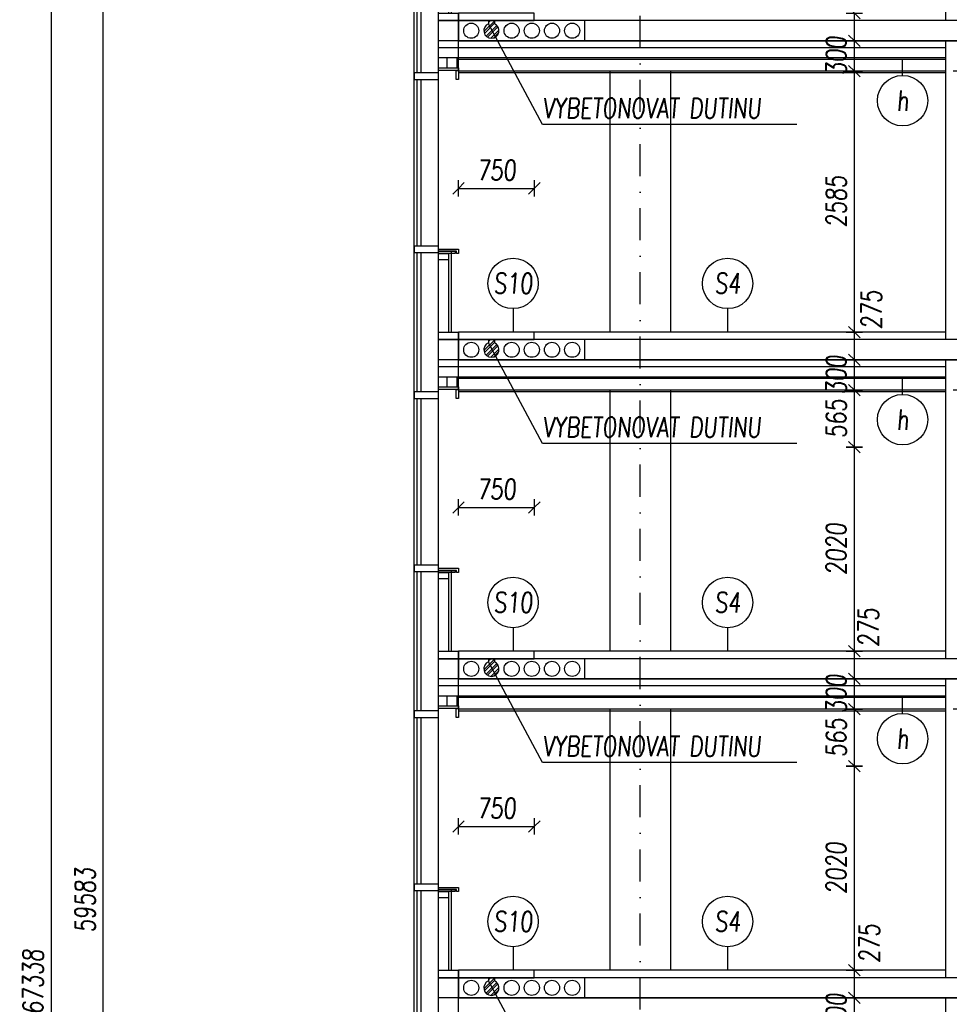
# Model space of a CAD drawing. Header units: millimetres. Extents: x -24606338 to 439687, y 151354 to 480404.
# Tile 67 of 93: x 347088 to 356301, y 219834 to 229586. Entities that reach past the tile are written whole.
import ezdxf
from ezdxf.enums import TextEntityAlignment as Align

# ---------------------------------------------------------------- set-up
doc = ezdxf.new("R2010")
doc.units = ezdxf.units.MM
doc.linetypes.add('ČERCHOVANÁ', pattern=[25.4, 12.7, -6.35, 0, -6.35])
for name, color, linetype in [('KOTY', 7, 'Continuous'), ('KOTY - FASÁDA', 7, 'Continuous'), ('NOVA', 240, 'Continuous'), ('NOVÁ INTERIERY', 240, 'Continuous'), ('OSY', 7, 'Continuous'), ('TENKA', 4, 'Continuous'), ('TLUSTA', 2, 'Continuous'), ('ŽB', 3, 'Continuous')]:
    doc.layers.add(name, color=color, linetype=linetype)
doc.styles.add('CS-ROMANS', font='romans.shx', dxfattribs={"width": 0.75, "oblique": 5})
doc.styles.add('CS-ROMANS_100', font='romans.shx', dxfattribs={"width": 0.75, "oblique": 5, "height": 200})
doc.dimstyles.new('A_KÓTA_100', dxfattribs={"dimtxt": 200, "dimasz": 4, "dimexe": 100, "dimexo": 1500, "dimgap": 80, "dimtad": 1, "dimdec": 0, "dimdsep": 46, "dimtxsty": 'CS-ROMANS_100', "dimblk": 'KOT_CARA20', "dimcen": 90, "dimse1": 1, "dimse2": 1, "dimclrd": 256, "dimclre": 256, "dimclrt": 256, "dimadec": 0, "dimazin": 0, "dimtfac": 1, "dimtdec": 0, "dimtix": 1, "dimtmove": 2, "dimatfit": 3, "dimldrblk": 'OBLIQUE', "dimfxl": 1, "dimfxlon": 1, "dimtolj": 1, "dimarcsym": 0})

# ---------------------------------------------------------------- blocks, each defined once
blk = doc.blocks.new('A$C2F1015B4')
at = {"layer": 'NOVA'}
for points in [[(-440.9, 2502.5), (-200, 2502.5), (-200, 2567.5), (-440.9, 2567.5)], [(0, 2592.5), (-200, 2592.5), (-200, 2617.5), (0, 2617.5)], [(0, 2502.5), (-25, 2502.5), (-25, 2592.5), (0, 2592.5)], [(-440.9, 787.5), (-200, 787.5), (-200, 852.5), (-440.9, 852.5)], [(-200, 820), (0, 820), (0, 780), (-20, 780), (-20, 800), (-200, 800)], [(-200, 800), (-33.5, 800), (-33.5, 780), (-200, 780)], [(-200, 780), (-100, 780), (-100, 715), (-200, 715)], [(0, -75), (-200, -75), (-200, 0), (0, 0)], [(0, -275), (-200, -275), (-200, -75), (0, -75)]]:
    blk.add_lwpolyline(points, close=True, dxfattribs=at)
for points in [[(-440.9, -592.5), (-440.9, 2567.5)], [(-200, -592.5), (-200, 2567.5)], [(-410.9, 852.5), (-410.9, 2502.5)], [(-370.9, 852.5), (-370.9, 2502.5)], [(-410.9, -592.5), (-410.9, 787.5)], [(-370.9, -592.5), (-370.9, 787.5)], [(-75, 800), (-75, 0)], [(-100, 780), (-100, 0)]]:
    blk.add_lwpolyline(points, dxfattribs=at)
blk = doc.blocks.new('KOT_CARA20')
for p, q in [((0, 0), (-14.1, -14.1)), ((0, 20), (0, -20)), ((0, 0), (14.1, 14.1))]:
    blk.add_line(p, q)
blk = doc.blocks.new('*D2688')
at = {"layer": 'Defpoints', "color": 0, "transparency": 16777216}
for p in [(355359.5, 219897.2), (356048.1, 219897.2), (356048.1, 219597.2)]:
    blk.add_point(p, dxfattribs=at)
at = {"layer": 'KOTY', "lineweight": -2, "transparency": 16777216}
for p, q in [((355359.5, 219901.2), (355359.5, 219905.2)), ((355359.5, 219597.2), (355359.5, 219897.2)), ((355359.5, 219593.2), (355359.5, 219589.2))]:
    blk.add_line(p, q, dxfattribs=at)
at = {"layer": 'KOTY', "lineweight": -2, "transparency": 16777216, "xscale": 4, "yscale": 4, "zscale": 4}
for p, rotation in [((355359.5, 219897.2), 270), ((355359.5, 219597.2), 90)]:
    blk.add_blockref('KOT_CARA20', p, dxfattribs=dict(at, rotation=rotation))
at = {"layer": 'KOTY', "transparency": 16777216, "insert": (355179.5, 219747.2), "char_height": 200, "attachment_point": 5, "rotation": 90, "style": 'CS-ROMANS_100'}
blk.add_mtext('\\A1;300', dxfattribs=at)
blk = doc.blocks.new('_OBLIQUE')
at = {"color": 0, "linetype": 'ByBlock', "ltscale": 15}
blk.add_line((-0.5, -0.5), (0.5, 0.5), dxfattribs=at)
blk = doc.blocks.new('*D2689')
at = {"layer": 'Defpoints', "color": 0, "transparency": 16777216}
for p in [(355359.5, 220172.2), (356048.1, 220172.2), (356048.1, 219897.2)]:
    blk.add_point(p, dxfattribs=at)
at = {"layer": 'KOTY', "lineweight": -2, "transparency": 16777216}
blk.add_line((355359.5, 219901.2), (355359.5, 220168.2), dxfattribs=at)
at = {"layer": 'KOTY', "lineweight": -2, "transparency": 16777216, "xscale": 4, "yscale": 4, "zscale": 4}
for p, rotation in [((355359.5, 220172.2), 90), ((355359.5, 219897.2), 270)]:
    blk.add_blockref('KOT_CARA20', p, dxfattribs=dict(at, rotation=rotation))
at = {"layer": 'KOTY', "transparency": 16777216, "insert": (355509, 220436), "char_height": 200, "attachment_point": 5, "rotation": 90, "style": 'CS-ROMANS_100'}
blk.add_mtext('\\A1;275', dxfattribs=at)
blk = doc.blocks.new('*D2690')
at = {"layer": 'Defpoints', "color": 0, "transparency": 16777216}
for p in [(355359.5, 222192.2), (356048.1, 222192.2), (356048.1, 220172.2)]:
    blk.add_point(p, dxfattribs=at)
at = {"layer": 'KOTY', "lineweight": -2, "transparency": 16777216}
blk.add_line((355359.5, 220176.2), (355359.5, 222188.2), dxfattribs=at)
at = {"layer": 'KOTY', "lineweight": -2, "transparency": 16777216, "xscale": 4, "yscale": 4, "zscale": 4}
for p, rotation in [((355359.5, 222192.2), 90), ((355359.5, 220172.2), 270)]:
    blk.add_blockref('KOT_CARA20', p, dxfattribs=dict(at, rotation=rotation))
at = {"layer": 'KOTY', "transparency": 16777216, "insert": (355179.5, 221182.2), "char_height": 200, "attachment_point": 5, "rotation": 90, "style": 'CS-ROMANS_100'}
blk.add_mtext('\\A1;2020', dxfattribs=at)
blk = doc.blocks.new('*D2691')
at = {"layer": 'Defpoints', "color": 0, "transparency": 16777216}
for p in [(355359.5, 222757.2), (356048.1, 222757.2), (356048.1, 222192.2)]:
    blk.add_point(p, dxfattribs=at)
at = {"layer": 'KOTY', "lineweight": -2, "transparency": 16777216}
blk.add_line((355359.5, 222196.2), (355359.5, 222753.2), dxfattribs=at)
at = {"layer": 'KOTY', "lineweight": -2, "transparency": 16777216, "xscale": 4, "yscale": 4, "zscale": 4}
for p, rotation in [((355359.5, 222757.2), 90), ((355359.5, 222192.2), 270)]:
    blk.add_blockref('KOT_CARA20', p, dxfattribs=dict(at, rotation=rotation))
at = {"layer": 'KOTY', "transparency": 16777216, "insert": (355179.5, 222474.7), "char_height": 200, "attachment_point": 5, "rotation": 90, "style": 'CS-ROMANS_100'}
blk.add_mtext('\\A1;565', dxfattribs=at)
blk = doc.blocks.new('*D2692')
at = {"layer": 'Defpoints', "color": 0, "transparency": 16777216}
for p in [(355359.5, 223057.2), (356048.1, 223057.2), (356048.1, 222757.2)]:
    blk.add_point(p, dxfattribs=at)
at = {"layer": 'KOTY', "lineweight": -2, "transparency": 16777216}
for p, q in [((355359.5, 223061.2), (355359.5, 223065.2)), ((355359.5, 222757.2), (355359.5, 223057.2)), ((355359.5, 222753.2), (355359.5, 222749.2))]:
    blk.add_line(p, q, dxfattribs=at)
at = {"layer": 'KOTY', "lineweight": -2, "transparency": 16777216, "xscale": 4, "yscale": 4, "zscale": 4}
for p, rotation in [((355359.5, 223057.2), 270), ((355359.5, 222757.2), 90)]:
    blk.add_blockref('KOT_CARA20', p, dxfattribs=dict(at, rotation=rotation))
at = {"layer": 'KOTY', "transparency": 16777216, "insert": (355179.5, 222907.2), "char_height": 200, "attachment_point": 5, "rotation": 90, "style": 'CS-ROMANS_100'}
blk.add_mtext('\\A1;300', dxfattribs=at)
blk = doc.blocks.new('*D2693')
at = {"layer": 'Defpoints', "color": 0, "transparency": 16777216}
for p in [(355359.5, 223332.2), (356048.1, 223332.2), (356048.1, 223057.2)]:
    blk.add_point(p, dxfattribs=at)
at = {"layer": 'KOTY', "lineweight": -2, "transparency": 16777216}
blk.add_line((355359.5, 223061.2), (355359.5, 223328.2), dxfattribs=at)
at = {"layer": 'KOTY', "lineweight": -2, "transparency": 16777216, "xscale": 4, "yscale": 4, "zscale": 4}
for p, rotation in [((355359.5, 223332.2), 90), ((355359.5, 223057.2), 270)]:
    blk.add_blockref('KOT_CARA20', p, dxfattribs=dict(at, rotation=rotation))
at = {"layer": 'KOTY', "transparency": 16777216, "insert": (355499.1, 223564.9), "char_height": 200, "attachment_point": 5, "rotation": 90, "style": 'CS-ROMANS_100'}
blk.add_mtext('\\A1;275', dxfattribs=at)
blk = doc.blocks.new('*D2694')
at = {"layer": 'Defpoints', "color": 0, "transparency": 16777216}
for p in [(355359.5, 225352.2), (356075.1, 225352.2), (356048.1, 223332.2)]:
    blk.add_point(p, dxfattribs=at)
at = {"layer": 'KOTY', "lineweight": -2, "transparency": 16777216}
blk.add_line((355359.5, 223336.2), (355359.5, 225348.2), dxfattribs=at)
at = {"layer": 'KOTY', "lineweight": -2, "transparency": 16777216, "xscale": 4, "yscale": 4, "zscale": 4}
for p, rotation in [((355359.5, 225352.2), 90), ((355359.5, 223332.2), 270)]:
    blk.add_blockref('KOT_CARA20', p, dxfattribs=dict(at, rotation=rotation))
at = {"layer": 'KOTY', "transparency": 16777216, "insert": (355179.5, 224342.2), "char_height": 200, "attachment_point": 5, "rotation": 90, "style": 'CS-ROMANS_100'}
blk.add_mtext('\\A1;2020', dxfattribs=at)
blk = doc.blocks.new('*D2695')
at = {"layer": 'Defpoints', "color": 0, "transparency": 16777216}
for p in [(355359.5, 225917.2), (356048.1, 225917.2), (356075.1, 225352.2)]:
    blk.add_point(p, dxfattribs=at)
at = {"layer": 'KOTY', "lineweight": -2, "transparency": 16777216}
blk.add_line((355359.5, 225356.2), (355359.5, 225913.2), dxfattribs=at)
at = {"layer": 'KOTY', "lineweight": -2, "transparency": 16777216, "xscale": 4, "yscale": 4, "zscale": 4}
for p, rotation in [((355359.5, 225917.2), 90), ((355359.5, 225352.2), 270)]:
    blk.add_blockref('KOT_CARA20', p, dxfattribs=dict(at, rotation=rotation))
at = {"layer": 'KOTY', "transparency": 16777216, "insert": (355179.5, 225634.7), "char_height": 200, "attachment_point": 5, "rotation": 90, "style": 'CS-ROMANS_100'}
blk.add_mtext('\\A1;565', dxfattribs=at)
blk = doc.blocks.new('*D2696')
at = {"layer": 'Defpoints', "color": 0, "transparency": 16777216}
for p in [(355359.5, 226217.2), (356048.1, 226217.2), (356048.1, 225917.2)]:
    blk.add_point(p, dxfattribs=at)
at = {"layer": 'KOTY', "lineweight": -2, "transparency": 16777216}
for p, q in [((355359.5, 226221.2), (355359.5, 226225.2)), ((355359.5, 225917.2), (355359.5, 226217.2)), ((355359.5, 225913.2), (355359.5, 225909.2))]:
    blk.add_line(p, q, dxfattribs=at)
at = {"layer": 'KOTY', "lineweight": -2, "transparency": 16777216, "xscale": 4, "yscale": 4, "zscale": 4}
for p, rotation in [((355359.5, 226217.2), 270), ((355359.5, 225917.2), 90)]:
    blk.add_blockref('KOT_CARA20', p, dxfattribs=dict(at, rotation=rotation))
at = {"layer": 'KOTY', "transparency": 16777216, "insert": (355179.5, 226067.2), "char_height": 200, "attachment_point": 5, "rotation": 90, "style": 'CS-ROMANS_100'}
blk.add_mtext('\\A1;300', dxfattribs=at)
blk = doc.blocks.new('*D2697')
at = {"layer": 'Defpoints', "color": 0, "transparency": 16777216}
for p in [(355359.5, 226492.2), (356048.1, 226492.2), (356048.1, 226217.2)]:
    blk.add_point(p, dxfattribs=at)
at = {"layer": 'KOTY', "lineweight": -2, "transparency": 16777216}
blk.add_line((355359.5, 226221.2), (355359.5, 226488.2), dxfattribs=at)
at = {"layer": 'KOTY', "lineweight": -2, "transparency": 16777216, "xscale": 4, "yscale": 4, "zscale": 4}
for p, rotation in [((355359.5, 226492.2), 90), ((355359.5, 226217.2), 270)]:
    blk.add_blockref('KOT_CARA20', p, dxfattribs=dict(at, rotation=rotation))
at = {"layer": 'KOTY', "transparency": 16777216, "insert": (355527.6, 226712.6), "char_height": 200, "attachment_point": 5, "rotation": 90, "style": 'CS-ROMANS_100'}
blk.add_mtext('\\A1;275', dxfattribs=at)
blk = doc.blocks.new('*D2698')
at = {"layer": 'Defpoints', "color": 0, "transparency": 16777216}
for p in [(355359.5, 229077.2), (356048.1, 229077.2), (356048.1, 226492.2)]:
    blk.add_point(p, dxfattribs=at)
at = {"layer": 'KOTY', "lineweight": -2, "transparency": 16777216}
blk.add_line((355359.5, 226496.2), (355359.5, 229073.2), dxfattribs=at)
at = {"layer": 'KOTY', "lineweight": -2, "transparency": 16777216, "xscale": 4, "yscale": 4, "zscale": 4}
for p, rotation in [((355359.5, 229077.2), 90), ((355359.5, 226492.2), 270)]:
    blk.add_blockref('KOT_CARA20', p, dxfattribs=dict(at, rotation=rotation))
at = {"layer": 'KOTY', "transparency": 16777216, "insert": (355179.5, 227784.7), "char_height": 200, "attachment_point": 5, "rotation": 90, "style": 'CS-ROMANS_100'}
blk.add_mtext('\\A1;2585', dxfattribs=at)
blk = doc.blocks.new('*D2699')
at = {"layer": 'Defpoints', "color": 0, "transparency": 16777216}
for p in [(355359.5, 229377.2), (356048.1, 229377.2), (356048.1, 229077.2)]:
    blk.add_point(p, dxfattribs=at)
at = {"layer": 'KOTY', "lineweight": -2, "transparency": 16777216}
for p, q in [((355359.5, 229381.2), (355359.5, 229385.2)), ((355359.5, 229077.2), (355359.5, 229377.2)), ((355359.5, 229073.2), (355359.5, 229069.2))]:
    blk.add_line(p, q, dxfattribs=at)
at = {"layer": 'KOTY', "lineweight": -2, "transparency": 16777216, "xscale": 4, "yscale": 4, "zscale": 4}
for p, rotation in [((355359.5, 229377.2), 270), ((355359.5, 229077.2), 90)]:
    blk.add_blockref('KOT_CARA20', p, dxfattribs=dict(at, rotation=rotation))
at = {"layer": 'KOTY', "transparency": 16777216, "insert": (355179.5, 229227.2), "char_height": 200, "attachment_point": 5, "rotation": 90, "style": 'CS-ROMANS_100'}
blk.add_mtext('\\A1;300', dxfattribs=at)
blk = doc.blocks.new('*D2700')
at = {"layer": 'Defpoints', "color": 0, "transparency": 16777216}
for p in [(355359.5, 229652.2), (356048.1, 229652.2), (356048.1, 229377.2)]:
    blk.add_point(p, dxfattribs=at)
at = {"layer": 'KOTY', "lineweight": -2, "transparency": 16777216}
blk.add_line((355359.5, 229381.2), (355359.5, 229648.2), dxfattribs=at)
at = {"layer": 'KOTY', "lineweight": -2, "transparency": 16777216, "xscale": 4, "yscale": 4, "zscale": 4}
for p, rotation in [((355359.5, 229652.2), 90), ((355359.5, 229377.2), 270)]:
    blk.add_blockref('KOT_CARA20', p, dxfattribs=dict(at, rotation=rotation))
at = {"layer": 'KOTY', "transparency": 16777216, "insert": (355480.2, 229892.2), "char_height": 200, "attachment_point": 5, "rotation": 90, "style": 'CS-ROMANS_100'}
blk.add_mtext('\\A1;275', dxfattribs=at)
blk = doc.blocks.new('*D3279')
at = {"layer": 'Defpoints', "color": 0, "transparency": 16777216}
for p in [(352188.2, 224756), (351438.2, 223332.2), (352188.2, 223332.2)]:
    blk.add_point(p, dxfattribs=at)
at = {"layer": 'KOTY - FASÁDA', "lineweight": -2, "transparency": 16777216}
blk.add_line((351442.2, 224756), (352184.2, 224756), dxfattribs=at)
at = {"layer": 'KOTY - FASÁDA', "lineweight": -2, "transparency": 16777216, "xscale": 4, "yscale": 4, "zscale": 4, "rotation": 180}
blk.add_blockref('KOT_CARA20', (351438.2, 224756), dxfattribs=at)
at = {"layer": 'KOTY - FASÁDA', "lineweight": -2, "transparency": 16777216, "xscale": 4, "yscale": 4, "zscale": 4}
blk.add_blockref('KOT_CARA20', (352188.2, 224756), dxfattribs=at)
at = {"layer": 'KOTY - FASÁDA', "transparency": 16777216, "insert": (351813.2, 224936), "char_height": 200, "attachment_point": 5, "style": 'CS-ROMANS_100'}
blk.add_mtext('\\A1;750', dxfattribs=at)
blk = doc.blocks.new('*D3280')
at = {"layer": 'Defpoints', "color": 0, "transparency": 16777216}
for p in [(352188.2, 221596), (351438.2, 220172.2), (352188.2, 220172.2)]:
    blk.add_point(p, dxfattribs=at)
at = {"layer": 'KOTY - FASÁDA', "lineweight": -2, "transparency": 16777216}
blk.add_line((351442.2, 221596), (352184.2, 221596), dxfattribs=at)
at = {"layer": 'KOTY - FASÁDA', "lineweight": -2, "transparency": 16777216, "xscale": 4, "yscale": 4, "zscale": 4, "rotation": 180}
blk.add_blockref('KOT_CARA20', (351438.2, 221596), dxfattribs=at)
at = {"layer": 'KOTY - FASÁDA', "lineweight": -2, "transparency": 16777216, "xscale": 4, "yscale": 4, "zscale": 4}
blk.add_blockref('KOT_CARA20', (352188.2, 221596), dxfattribs=at)
at = {"layer": 'KOTY - FASÁDA', "transparency": 16777216, "insert": (351813.2, 221776), "char_height": 200, "attachment_point": 5, "style": 'CS-ROMANS_100'}
blk.add_mtext('\\A1;750', dxfattribs=at)
blk = doc.blocks.new('*D3281')
at = {"layer": 'Defpoints', "color": 0, "transparency": 16777216}
for p in [(352188.2, 227916), (351438.2, 226492.2), (352188.2, 226492.2)]:
    blk.add_point(p, dxfattribs=at)
at = {"layer": 'KOTY - FASÁDA', "lineweight": -2, "transparency": 16777216}
blk.add_line((351442.2, 227916), (352184.2, 227916), dxfattribs=at)
at = {"layer": 'KOTY - FASÁDA', "lineweight": -2, "transparency": 16777216, "xscale": 4, "yscale": 4, "zscale": 4, "rotation": 180}
blk.add_blockref('KOT_CARA20', (351438.2, 227916), dxfattribs=at)
at = {"layer": 'KOTY - FASÁDA', "lineweight": -2, "transparency": 16777216, "xscale": 4, "yscale": 4, "zscale": 4}
blk.add_blockref('KOT_CARA20', (352188.2, 227916), dxfattribs=at)
at = {"layer": 'KOTY - FASÁDA', "transparency": 16777216, "insert": (351813.2, 228096), "char_height": 200, "attachment_point": 5, "style": 'CS-ROMANS_100'}
blk.add_mtext('\\A1;750', dxfattribs=at)
blk = doc.blocks.new('*D3471')
at = {"layer": 'Defpoints', "color": 0, "transparency": 16777216}
for p in [(347916.7, 250657.2), (350987.3, 250657.2), (351069.8, 191074.7)]:
    blk.add_point(p, dxfattribs=at)
at = {"layer": 'KOTY', "lineweight": -2, "transparency": 16777216}
blk.add_line((347916.7, 191078.7), (347916.7, 250653.2), dxfattribs=at)
at = {"layer": 'KOTY', "lineweight": -2, "transparency": 16777216, "xscale": 4, "yscale": 4, "zscale": 4}
for p, rotation in [((347916.7, 250657.2), 90), ((347916.7, 191074.7), 270)]:
    blk.add_blockref('KOT_CARA20', p, dxfattribs=dict(at, rotation=rotation))
at = {"layer": 'KOTY', "transparency": 16777216, "insert": (347736.7, 220865.9), "char_height": 200, "attachment_point": 5, "rotation": 90, "style": 'CS-ROMANS_100'}
blk.add_mtext('\\A1;59583', dxfattribs=at)
blk = doc.blocks.new('*D3473')
at = {"layer": 'Defpoints', "color": 0, "transparency": 16777216}
for p in [(356582.2, 253725.2), (347399.6, 186387.2), (348613.2, 186387.2)]:
    blk.add_point(p, dxfattribs=at)
at = {"layer": 'KOTY', "lineweight": -2, "transparency": 16777216}
blk.add_line((347399.6, 253721.2), (347399.6, 186391.2), dxfattribs=at)
at = {"layer": 'KOTY', "lineweight": -2, "transparency": 16777216, "xscale": 4, "yscale": 4, "zscale": 4}
for p, rotation in [((347399.6, 253725.2), 90), ((347399.6, 186387.2), 270)]:
    blk.add_blockref('KOT_CARA20', p, dxfattribs=dict(at, rotation=rotation))
at = {"layer": 'KOTY', "transparency": 16777216, "insert": (347219.6, 220056.2), "char_height": 200, "attachment_point": 5, "rotation": 90, "style": 'CS-ROMANS_100'}
blk.add_mtext('\\A1;67338', dxfattribs=at)

msp = doc.modelspace()

# ---------------------------------------------------------------- hatches: boundary and pattern name
at = {"layer": 'NOVA'}
h = msp.add_hatch(dxfattribs=at)
h.set_pattern_fill('ANSI32', color=256, scale=5)
h.set_pattern_definition([(45, (221500.81, -46132.43), (-33.6759605, 33.6759605), []), (45, (221523.26, -46132.43), (-33.6759605, 33.6759605), [])])
h.paths.add_polyline_path([(351733.246, 229545.896, 1.08667676), (351804.195, 229414.323)])
h.paths.add_polyline_path([(351793.246, 229545.896), (351793.246, 229577.158), (351733.246, 229577.158), (351733.246, 229545.896), (351804.195, 229414.323, 0.59688434)])
h = msp.add_hatch(dxfattribs=at)
h.set_pattern_fill('ANSI32', color=256, scale=5)
h.set_pattern_definition([(45, (221500.81, -49292.43), (-33.6759605, 33.6759605), []), (45, (221523.26, -49292.43), (-33.6759605, 33.6759605), [])])
h.paths.add_polyline_path([(351733.246, 226385.896, 1.08667676), (351804.195, 226254.323)])
h.paths.add_polyline_path([(351793.246, 226385.896), (351793.246, 226417.158), (351733.246, 226417.158), (351733.246, 226385.896), (351804.195, 226254.323, 0.59688434)])
h = msp.add_hatch(dxfattribs=at)
h.set_pattern_fill('ANSI32', color=256, scale=5)
h.set_pattern_definition([(45, (221500.81, -52452.43), (-33.6759605, 33.6759605), []), (45, (221523.26, -52452.43), (-33.6759605, 33.6759605), [])])
h.paths.add_polyline_path([(351733.246, 223225.896, 1.08667676), (351804.195, 223094.323)])
h.paths.add_polyline_path([(351793.246, 223225.896), (351793.246, 223257.158), (351733.246, 223257.158), (351733.246, 223225.896), (351804.195, 223094.323, 0.59688434)])
h = msp.add_hatch(dxfattribs=at)
h.set_pattern_fill('ANSI32', color=256, scale=5)
h.set_pattern_definition([(45, (221500.81, -55612.43), (-33.6759605, 33.6759605), []), (45, (221523.26, -55612.43), (-33.6759605, 33.6759605), [])])
h.paths.add_polyline_path([(351733.246, 220065.896, 1.08667676), (351804.195, 219934.323)])
h.paths.add_polyline_path([(351793.246, 220065.896), (351793.246, 220097.158), (351733.246, 220097.158), (351733.246, 220065.896), (351804.195, 219934.323, 0.59688434)])

# ---------------------------------------------------------------- linework, layer by layer
at = {"layer": 'KOTY'}
for p, q in [((355837.69, 229034.9), (355837.69, 229192.158)), ((351977.591, 226724.118), (351977.591, 226492.158)), ((354103.655, 226724.118), (354103.655, 226492.158)), ((355837.69, 225874.9), (355837.69, 226032.158)), ((351977.591, 223564.118), (351977.591, 223332.158)), ((354103.655, 223564.118), (354103.655, 223332.158)), ((355837.69, 222714.9), (355837.69, 222872.158)), ((351977.591, 220404.118), (351977.591, 220172.158)), ((354103.655, 220404.118), (354103.655, 220172.158))]:
    msp.add_line(p, q, dxfattribs=at)
at = {"layer": 'KOTY', "ltscale": 20}
for centre in [(355837.69, 228784.9), (351977.591, 226974.118), (354103.655, 226974.118), (355837.69, 225624.9), (351977.591, 223814.118), (354103.655, 223814.118), (355837.69, 222464.9), (351977.591, 220654.118), (354103.655, 220654.118)]:
    msp.add_circle(centre, 250, dxfattribs=at)
at = {"layer": 'KOTY - FASÁDA'}
for p, q in [((352270.609, 228549.379), (351733.246, 229545.896)), ((354789.615, 228549.379), (352270.609, 228549.379)), ((352270.609, 225389.379), (351733.246, 226385.896)), ((354789.615, 225389.379), (352270.609, 225389.379)), ((352270.609, 222229.379), (351733.246, 223225.896)), ((354789.615, 222229.379), (352270.609, 222229.379)), ((352270.609, 219069.379), (351733.246, 220065.896))]:
    msp.add_line(p, q, dxfattribs=at)
at = {"layer": 'NOVA'}
for p, q in [((351733.246, 229577.158), (351438.246, 229577.158)), ((351438.246, 229577.158), (351438.246, 229377.158)), ((351733.246, 229577.158), (351733.246, 229545.896)), ((351733.246, 229577.158), (351793.246, 229577.158)), ((351793.246, 229577.158), (351793.246, 229545.896)), ((351733.246, 226417.158), (351438.246, 226417.158)), ((351438.246, 226417.158), (351438.246, 226217.158)), ((351733.246, 226417.158), (351733.246, 226385.896)), ((351733.246, 226417.158), (351793.246, 226417.158)), ((351793.246, 226417.158), (351793.246, 226385.896)), ((351733.246, 223257.158), (351438.246, 223257.158)), ((351438.246, 223257.158), (351438.246, 223057.158)), ((351733.246, 223257.158), (351733.246, 223225.896)), ((351733.246, 223257.158), (351793.246, 223257.158)), ((351793.246, 223257.158), (351793.246, 223225.896)), ((351733.246, 220097.158), (351438.246, 220097.158)), ((351438.246, 220097.158), (351438.246, 219897.158)), ((351733.246, 220097.158), (351733.246, 220065.896)), ((351733.246, 220097.158), (351793.246, 220097.158)), ((351793.246, 220097.158), (351793.246, 220065.896))]:
    msp.add_line(p, q, dxfattribs=at)
for points in [[(351438.246, 229577.158), (352188.246, 229577.158), (352188.246, 229652.158), (351438.246, 229652.158)], [(351438.246, 226417.158), (352188.246, 226417.158), (352188.246, 226492.158), (351438.246, 226492.158)], [(351438.246, 223257.158), (352188.246, 223257.158), (352188.246, 223332.158), (351438.246, 223332.158)], [(351438.246, 220097.158), (352188.246, 220097.158), (352188.246, 220172.158), (351438.246, 220172.158)]]:
    msp.add_lwpolyline(points, close=True, dxfattribs=at)
for points in [[(351648.246, 229577.158), (351438.246, 229577.158), (351438.246, 229377.158), (351648.246, 229377.158)], [(351648.246, 226417.158), (351438.246, 226417.158), (351438.246, 226217.158), (351648.246, 226217.158)], [(351648.246, 223257.158), (351438.246, 223257.158), (351438.246, 223057.158), (351648.246, 223057.158)], [(351648.246, 220097.158), (351438.246, 220097.158), (351438.246, 219897.158), (351648.246, 219897.158)]]:
    msp.add_lwpolyline(points, dxfattribs=at)
for centre in [(351763.246, 229477.158), (351763.246, 226317.158), (351763.246, 223157.158), (351763.246, 219997.158)]:
    msp.add_arc(centre, 75, 113.5781785, 66.4218215, dxfattribs=at)
at = {"layer": 'NOVÁ INTERIERY'}
for p, q in [((351323.246, 229109.658), (351323.246, 229207.158)), ((351423.246, 229109.658), (351423.246, 229207.158)), ((351438.246, 229109.658), (351438.246, 229192.158)), ((351323.246, 225949.658), (351323.246, 226047.158)), ((351423.246, 225949.658), (351423.246, 226047.158)), ((351438.246, 225949.658), (351438.246, 226032.158)), ((351323.246, 222789.658), (351323.246, 222887.158)), ((351423.246, 222789.658), (351423.246, 222887.158)), ((351438.246, 222789.658), (351438.246, 222872.158))]:
    msp.add_line(p, q, dxfattribs=at)
for points in [[(356263.246, 229307.158), (351238.246, 229307.158)], [(356263.246, 229207.158), (351238.246, 229207.158)], [(356263.246, 229192.158), (351438.246, 229192.158)], [(356263.246, 226147.158), (351238.246, 226147.158)], [(356263.246, 226047.158), (351238.246, 226047.158)], [(356263.246, 226032.158), (351438.246, 226032.158)], [(356263.246, 222987.158), (351238.246, 222987.158)], [(356263.246, 222887.158), (351238.246, 222887.158)], [(356263.246, 222872.158), (351438.246, 222872.158)]]:
    msp.add_lwpolyline(points, dxfattribs=at)
at = {"layer": 'OSY', "linetype": 'ČERCHOVANÁ', "ltscale": 25}
msp.add_lwpolyline([(353238.246, 174688.935), (353238.246, 251607.158)], dxfattribs=at)
at = {"layer": 'TENKA'}
for p, q in [((352688.246, 229377.158), (352688.246, 229577.158)), ((351438.246, 229062.158), (356263.246, 229062.158)), ((352688.246, 226217.158), (352688.246, 226417.158)), ((351438.246, 225902.158), (356263.246, 225902.158)), ((352688.246, 223057.158), (352688.246, 223257.158)), ((351438.246, 222742.158), (356263.246, 222742.158)), ((352688.246, 219897.158), (352688.246, 220097.158))]:
    msp.add_line(p, q, dxfattribs=at)
for points in [[(362123.246, 229577.158), (351438.246, 229577.158)], [(356263.246, 229077.158), (351438.246, 229077.158), (351438.246, 229377.158), (358038.246, 229377.158), (358038.246, 229077.158), (356338.246, 229077.158)], [(352938.246, 226492.158), (352938.246, 229077.158)], [(353538.246, 229077.158), (353538.246, 226492.158)], [(362123.246, 226417.158), (351438.246, 226417.158)], [(356263.246, 225917.158), (351438.246, 225917.158), (351438.246, 226217.158), (358038.246, 226217.158), (358038.246, 225917.158), (356338.246, 225917.158)], [(352938.246, 223332.158), (352938.246, 225917.158)], [(353538.246, 225917.158), (353538.246, 223332.158)], [(362123.246, 223257.158), (351438.246, 223257.158)], [(356263.246, 222757.158), (351438.246, 222757.158), (351438.246, 223057.158), (358038.246, 223057.158), (358038.246, 222757.158), (356338.246, 222757.158)], [(352938.246, 220172.158), (352938.246, 222757.158)], [(353538.246, 222757.158), (353538.246, 220172.158)], [(362123.246, 220097.158), (351438.246, 220097.158)], [(356263.246, 219597.158), (351438.246, 219597.158), (351438.246, 219897.158), (358038.246, 219897.158), (358038.246, 219597.158), (356338.246, 219597.158)]]:
    msp.add_lwpolyline(points, dxfattribs=at)
for centre in [(351563.246, 229477.158), (351963.246, 229477.158), (352163.246, 229477.158), (352363.246, 229477.158), (352563.246, 229477.158), (351563.246, 226317.158), (351963.246, 226317.158), (352163.246, 226317.158), (352363.246, 226317.158), (352563.246, 226317.158), (351563.246, 223157.158), (351963.246, 223157.158), (352163.246, 223157.158), (352363.246, 223157.158), (352563.246, 223157.158), (351563.246, 219997.158), (351963.246, 219997.158), (352163.246, 219997.158), (352363.246, 219997.158), (352563.246, 219997.158)]:
    msp.add_circle(centre, 75, dxfattribs=at)
at = {"layer": 'TLUSTA'}
for points in [[(356263.246, 232537.158), (356263.246, 229577.158)], [(351438.246, 229377.158), (351438.246, 229652.158)], [(351438.246, 229377.158), (351438.246, 229652.158)], [(351438.246, 229377.158), (351438.246, 229652.158)], [(351438.246, 229377.158), (351438.246, 229652.158)], [(358038.246, 229377.158), (351438.246, 229377.158)], [(356263.246, 229377.158), (356263.246, 226417.158)], [(351438.246, 226217.158), (351438.246, 226492.158)], [(356263.246, 226492.158), (351438.246, 226492.158)], [(351438.246, 226217.158), (351438.246, 226492.158)], [(351438.246, 226217.158), (351438.246, 226492.158)], [(351438.246, 226217.158), (351438.246, 226492.158)], [(358038.246, 226217.158), (351438.246, 226217.158)], [(356263.246, 226217.158), (356263.246, 223257.158)], [(351438.246, 223057.158), (351438.246, 223332.158)], [(356263.246, 223332.158), (351438.246, 223332.158)], [(351438.246, 223057.158), (351438.246, 223332.158)], [(351438.246, 223057.158), (351438.246, 223332.158)], [(358038.246, 223057.158), (351438.246, 223057.158)], [(356263.246, 223057.158), (356263.246, 220097.158)], [(356263.246, 220172.158), (351438.246, 220172.158)], [(351438.246, 219897.158), (351438.246, 220172.158)], [(351438.246, 219897.158), (351438.246, 220172.158)], [(351438.246, 219897.158), (351438.246, 220172.158)], [(358038.246, 219897.158), (351438.246, 219897.158)], [(356263.246, 219897.158), (356263.246, 216937.158)]]:
    msp.add_lwpolyline(points, dxfattribs=at)
at = {"layer": 'ŽB'}
for points in [[(351438.246, 229377.158), (358038.246, 229377.158), (358038.246, 229577.158), (351438.246, 229577.158)], [(351438.246, 226217.158), (358038.246, 226217.158), (358038.246, 226417.158), (351438.246, 226417.158)], [(351438.246, 223057.158), (358038.246, 223057.158), (358038.246, 223257.158), (351438.246, 223257.158)], [(351438.246, 219897.158), (358038.246, 219897.158), (358038.246, 220097.158), (351438.246, 220097.158)]]:
    msp.add_lwpolyline(points, close=True, dxfattribs=at)

# ---------------------------------------------------------------- block references
at = {"layer": 'NOVA'}
for p in [(351438.246, 229652.158), (351438.246, 226492.158), (351438.246, 223332.158), (351438.246, 220172.158)]:
    msp.add_blockref('A$C2F1015B4', p, dxfattribs=at)

# ---------------------------------------------------------------- texts
at = {"layer": 'KOTY', "ltscale": 20, "style": 'CS-ROMANS', "oblique": 5, "width": 0.75}
for s, p in [('h', (355837.69, 228784.9)), ('S10', (351977.591, 226974.118)), ('S4', (354103.655, 226974.118)), ('h', (355837.69, 225624.9)), ('S10', (351977.591, 223814.118)), ('S4', (354103.655, 223814.118)), ('h', (355837.69, 222464.9)), ('S10', (351977.591, 220654.118)), ('S4', (354103.655, 220654.118))]:
    msp.add_text(s, height=200, dxfattribs=at).set_placement(p, align=Align.MIDDLE)
at = {"layer": 'KOTY - FASÁDA', "ltscale": 15, "style": 'CS-ROMANS', "oblique": 5, "width": 0.75}
for p in [(352268.841, 228610.228), (352268.841, 225450.228), (352268.841, 222290.228)]:
    msp.add_text('VYBETONOVAT DUTINU ', height=200, dxfattribs=at).set_placement(p)

# ---------------------------------------------------------------- dimensions: what is measured, and where the dimension line sits
at = {"layer": 'KOTY'}
for base, p1, p2, picture, middle in [((347399.564, 186387.158), (356582.209, 253725.158), (348613.152, 186387.158), '*D3473', (347219.564, 220056.158)), ((347916.73163444, 250657.157598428), (351069.785674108, 191074.657583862), (350987.301791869, 250657.157598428), '*D3471', (347736.73163444, 220865.907591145)), ((355359.505, 229377.158), (356048.138, 229077.158), (356048.138, 229377.158), '*D2699', (355179.505, 229227.158)), ((355359.505, 229077.158), (356048.138, 226492.158), (356048.138, 229077.158), '*D2698', (355179.505, 227784.658)), ((355359.505, 226217.158), (356048.138, 225917.158), (356048.138, 226217.158), '*D2696', (355179.505, 226067.158)), ((355359.505, 225917.158), (356075.144, 225352.158), (356048.138, 225917.158), '*D2695', (355179.505, 225634.658)), ((355359.505, 225352.158), (356048.138, 223332.158), (356075.144, 225352.158), '*D2694', (355179.505, 224342.158)), ((355359.505, 223057.158), (356048.138, 222757.158), (356048.138, 223057.158), '*D2692', (355179.505, 222907.158)), ((355359.505, 222757.158), (356048.138, 222192.158), (356048.138, 222757.158), '*D2691', (355179.505, 222474.658)), ((355359.505, 222192.158), (356048.138, 220172.158), (356048.138, 222192.158), '*D2690', (355179.505, 221182.158)), ((355359.505, 219897.158), (356048.138, 219597.158), (356048.138, 219897.158), '*D2688', (355179.505, 219747.158))]:
    dim = msp.add_linear_dim(base=base, p1=p1, p2=p2, angle=90, dimstyle='A_KÓTA_100', dxfattribs=at)
    dim.commit()
    dim.dimension.update_dxf_attribs({"geometry": picture, "text_midpoint": middle})
for base, p1, p2, picture, middle in [((355359.505, 229652.158), (356048.138, 229377.158), (356048.138, 229652.158), '*D2700', (355480.242, 229892.24)), ((355359.505, 226492.158), (356048.138, 226217.158), (356048.138, 226492.158), '*D2697', (355527.594, 226712.648)), ((355359.505, 223332.158), (356048.138, 223057.158), (356048.138, 223332.158), '*D2693', (355499.088, 223564.945)), ((355359.505, 220172.158), (356048.138, 219897.158), (356048.138, 220172.158), '*D2689', (355509.045, 220436.027))]:
    dim = msp.add_linear_dim(base=base, p1=p1, p2=p2, angle=90, dimstyle='A_KÓTA_100', dxfattribs=at)
    dim.commit()
    dim.dimension.update_dxf_attribs({"geometry": picture, "text_midpoint": middle, "dimtype": 160})
at = {"layer": 'KOTY - FASÁDA'}
for base, p1, p2, picture, middle in [((352188.246, 227916.048), (351438.246, 226492.158), (352188.246, 226492.158), '*D3281', (351813.246, 228096.048)), ((352188.246, 224756.048), (351438.246, 223332.158), (352188.246, 223332.158), '*D3279', (351813.246, 224936.048)), ((352188.246, 221596.048), (351438.246, 220172.158), (352188.246, 220172.158), '*D3280', (351813.246, 221776.048))]:
    dim = msp.add_linear_dim(base=base, p1=p1, p2=p2, dimstyle='A_KÓTA_100', dxfattribs=at)
    dim.commit()
    dim.dimension.update_dxf_attribs({"geometry": picture, "text_midpoint": middle})

doc.saveas('drawing.dxf')
